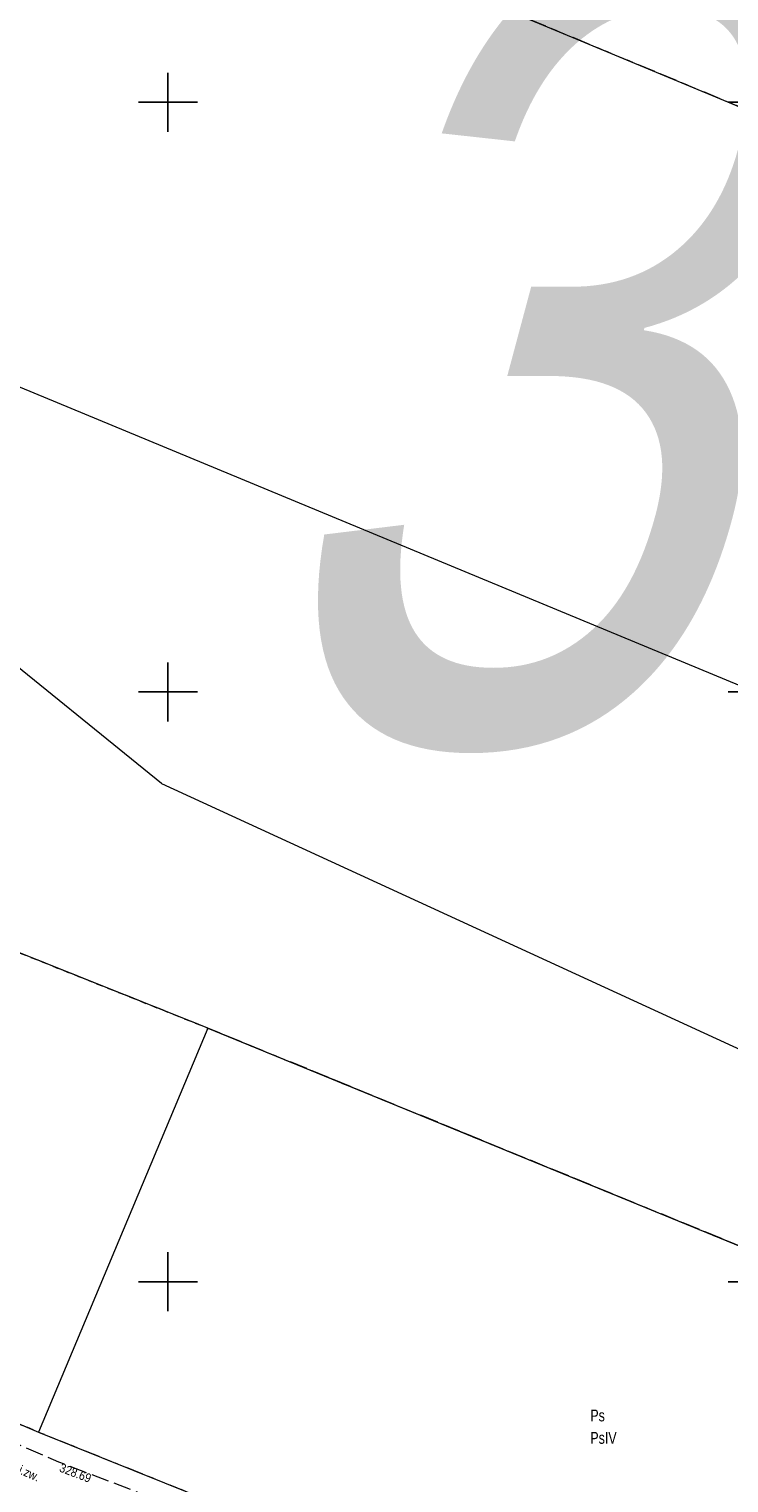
# Model space of a CAD drawing. Header units: metres. Extents: x 7523615 to 7533948, y 5492686 to 5502120.
# Tile 181 of 256: x 7531438 to 7531498, y 5496533 to 5496656. Entities that reach past the tile are written whole.
import ezdxf
from ezdxf.enums import TextEntityAlignment as Align

# ---------------------------------------------------------------- set-up
doc = ezdxf.new("R2010")
doc.units = ezdxf.units.M
for name, pattern in [('1.5_0.5', [2, 1.5, -0.5]), ('219-500', [0]), ('egkk-500', [2, 1.5, -0.5]), ('egug-500', [1, 0.5, -0.5])]:
    doc.linetypes.add(name, pattern=pattern)
doc.layers.get('0').update_dxf_attribs({"color": 2, "lineweight": 5})
doc.styles.get("Standard").update_dxf_attribs({"font": 'Working1250', "width": 0.75})

# ---------------------------------------------------------------- blocks, each defined once
blk = doc.blocks.new('203')
at = {"linetype": 'Continuous', "lineweight": 0}
h = blk.add_hatch(color=0, dxfattribs=at)
edge = h.paths.add_edge_path()
edge.add_arc((0, 0), 0.045, 0, 360)
blk = doc.blocks.new('PW01')
at = {"linetype": 'Continuous', "lineweight": 13}
h = blk.add_hatch(color=0, dxfattribs=at)
edge = h.paths.add_edge_path()
edge.add_arc((0, 0), 0.045, 0, 360)
blk = doc.blocks.new('RAMKA500K')
at = {"color": 0}
for p, q in [((250, 147.5), (250, 152.5)), ((247.5, 150), (252.5, 150)), ((297.5, 150), (302.5, 150)), ((250, 97.5), (250, 102.5)), ((247.5, 100), (252.5, 100)), ((297.5, 100), (302.5, 100)), ((250, 47.5), (250, 52.5)), ((247.5, 50), (252.5, 50)), ((297.5, 50), (302.5, 50))]:
    blk.add_line(p, q, dxfattribs=at)

msp = doc.modelspace()

# ---------------------------------------------------------------- linework, layer by layer
at = {"layer": '217-kontur klasyfikacyjny', "color": 7, "linetype": 'egkk-500', "lineweight": 18, "flags": 128}
for points in [[(7531631.63, 5496594.24), (7531428.73, 5496678.61)], [(7531453.39, 5496571.5), (7531426.31, 5496582.32)], [(7531598.73, 5496511.96), (7531453.39, 5496571.5)], [(7531409.57, 5496549.83), (7531439.03, 5496537.25)], [(7531439.03, 5496537.25), (7531522.34, 5496503.76)]]:
    msp.add_lwpolyline(points, dxfattribs=at)
at = {"layer": '218-kontur użytku gruntowego', "color": 7, "linetype": 'egug-500', "lineweight": 18, "flags": 128}
for points in [[(7531631.63, 5496594.24), (7531428.73, 5496678.61)], [(7531426.31, 5496582.32), (7531453.39, 5496571.5)], [(7531453.39, 5496571.5), (7531598.73, 5496511.96)], [(7531409.57, 5496549.83), (7531439.03, 5496537.25)], [(7531439.03, 5496537.25), (7531522.34, 5496503.76)]]:
    msp.add_lwpolyline(points, dxfattribs=at)
at = {"layer": '219-działka ewidencyjna', "color": 3, "linetype": '219-500', "lineweight": 18, "flags": 128}
for points in [[(7531396.82, 5496691.88), (7531631.63, 5496594.24)], [(7531428.5, 5496629.54), (7531614.77, 5496552.36)], [(7531449.46, 5496592.23), (7531434.02, 5496604.73)], [(7531449.46, 5496592.23), (7531583.55, 5496530.59)], [(7531453.39, 5496571.5), (7531409.42, 5496589.07)], [(7531453.39, 5496571.5), (7531439.03, 5496537.25)], [(7531453.39, 5496571.5), (7531598.73, 5496511.96)], [(7531409.57, 5496549.83), (7531439.03, 5496537.25)], [(7531439.03, 5496537.25), (7531522.34, 5496503.76)]]:
    msp.add_lwpolyline(points, dxfattribs=at)
at = {"layer": 'jezdnia', "color": 7, "linetype": '1.5_0.5', "lineweight": 18, "flags": 128}
msp.add_lwpolyline([(7531949.83, 5496313.06), (7531950.51, 5496309.7), (7531942.57, 5496312.34), (7531930.19, 5496317.83), (7531908.35, 5496327.98), (7531883.83, 5496338.77), (7531853.39, 5496352.37), (7531827.65, 5496363.59), (7531785.72, 5496382.37), (7531751.28, 5496397.42), (7531716.69, 5496412.49), (7531686.07, 5496425.5), (7531650.04, 5496441.47), (7531623.52, 5496453.14), (7531599.38, 5496463.71), (7531584.06, 5496470.44), (7531575.03, 5496474.37), (7531552.15, 5496484.97), (7531529.91, 5496494.83), (7531506.59, 5496504.72), (7531482.36, 5496514.16), (7531461.76, 5496522.54), (7531438.85, 5496531.14), (7531425.64, 5496537.01), (7531411.51, 5496543.25), (7531397.65, 5496548.95), (7531385.7, 5496553.89), (7531373.89, 5496558.57), (7531366.44, 5496562.75), (7531358.08, 5496566.84), (7531359.43, 5496569.57), (7531366.97, 5496565.44), (7531376.55, 5496561.82), (7531386.68, 5496557.71), (7531399.81, 5496552.2), (7531413.85, 5496546.55), (7531425.13, 5496541.46), (7531440.73, 5496534.73), (7531458.56, 5496527.9), (7531485.24, 5496517.43), (7531504.85, 5496509.56), (7531532.58, 5496498.03), (7531548.95, 5496490.75), (7531578.29, 5496477.35), (7531585.31, 5496474.02), (7531601.98, 5496467.13), (7531621.68, 5496458.4), (7531651.51, 5496445.09), (7531682.05, 5496431.77), (7531719.17, 5496415.83), (7531749.95, 5496402.24), (7531789.65, 5496385.1), (7531822.59, 5496370.11), (7531866.41, 5496351.13), (7531883.75, 5496343.19), (7531911.14, 5496331.22), (7531928.52, 5496323.19), (7531945.95, 5496315.19)], close=True, dxfattribs=at)

# ---------------------------------------------------------------- block references
at = {"layer": '203-punkt graniczny', "color": 3, "linetype": 'CONTINUOUS', "lineweight": 18}
for p in [(7531449.46, 5496592.23), (7531453.39, 5496571.5), (7531439.03, 5496537.25)]:
    msp.add_blockref('203', p, dxfattribs=at)
at = {"layer": 'pikieta sztuczna', "color": 7, "linetype": 'CONTINUOUS', "lineweight": 13}
msp.add_blockref('PW01', (7531440.73, 5496534.73), dxfattribs=at)
at = {"layer": 'Wstawianie ramki sekcyjnej z opisem', "color": 7, "linetype": 'CONTINUOUS', "lineweight": 13}
msp.add_blockref('RAMKA500K', (7531200, 5496500), dxfattribs=at)

# ---------------------------------------------------------------- texts
at = {"layer": '209-oznaczenie konturu klasyfikacyjnego', "color": 7, "linetype": 'CONTINUOUS', "lineweight": 18, "width": 0.79}
msp.add_text('PsIV', height=1, dxfattribs=at).set_placement((7531485.82, 5496537.26), align=Align.TOP_LEFT)
at = {"layer": '210-oznaczenie konturu użytku gruntowego', "color": 7, "linetype": 'CONTINUOUS', "lineweight": 18, "width": 0.79}
msp.add_text('Ps', height=1, dxfattribs=at).set_placement((7531485.82, 5496538.16))
at = {"layer": '995-Tekst dodatkowy duży', "color": 6, "linetype": 'CONTINUOUS', "lineweight": 35, "oblique": 15, "width": 0.79}
msp.add_text('30', height=68.359, dxfattribs=at).set_placement((7531455.8, 5496595.79))
at = {"layer": 'jezdnia-Atr17', "color": 7, "width": 0.9}
msp.add_text('j.zw.', height=0.75, rotation=336.041, dxfattribs=at).set_placement((7531437.27, 5496533.77))
at = {"layer": 'pikieta sztuczna-Atr2', "color": 7, "width": 0.9}
msp.add_text('328.69', height=0.75, rotation=339.04, dxfattribs=at).set_placement((7531441, 5496534.63), align=Align.TOP_LEFT)

doc.saveas('drawing.dxf')
